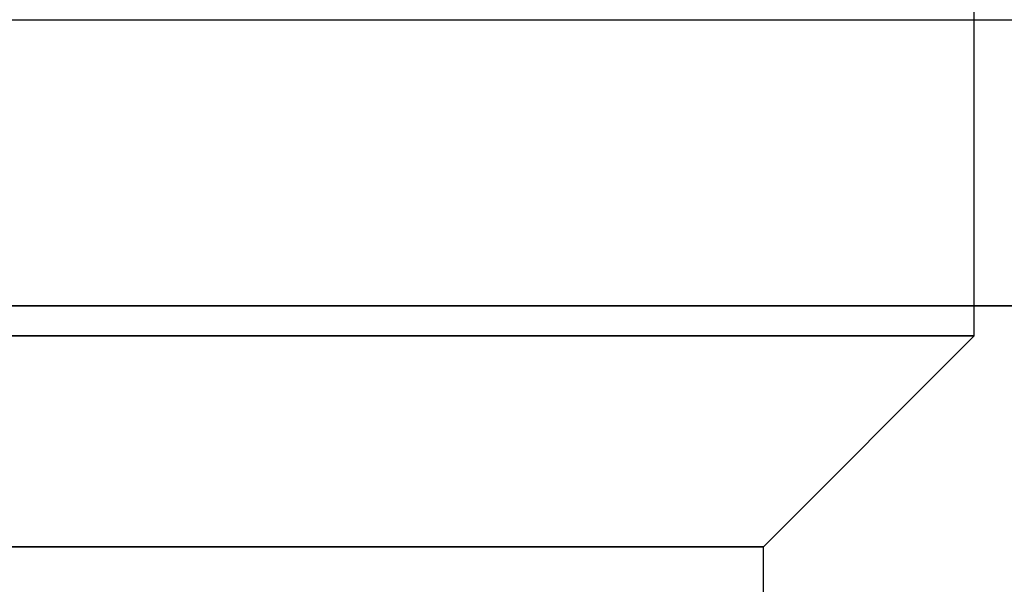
# Model space of a CAD drawing. Header units: millimetres. Extents: x 0 to 322, y -110 to 60.
# Tile 222 of 256: x 299.28 to 302.55, y -90.82 to -88.95. Entities that reach past the tile are written whole.
import ezdxf

# ---------------------------------------------------------------- set-up
doc = ezdxf.new("R2010")
doc.units = ezdxf.units.MM
doc.layers.add('Layer 01', color=18, linetype='Continuous', true_color=0x000000)

msp = doc.modelspace()

# ---------------------------------------------------------------- linework, layer by layer
at = {"layer": 'Layer 01'}
for p, q in [((302.45, -90, 18.5), (302.45, -86.9, 18.5)), ((275.55, -88.95, -0.45), (305.45, -88.95, -0.45)), ((275.55, -88.95, 37.45), (305.45, -88.95, 37.45)), ((301.75, -90.7, 18.5), (302.45, -90, 18.5)), ((301.75, -91.8, 18.5), (301.75, -90.7, 18.5))]:
    msp.add_line(p, q, dxfattribs=at)
at = {"layer": 'Layer 01', "extrusion": (3.91909e-17, 1, -5.89011e-16)}
msp.add_arc((-290.5, 18.5, -89.9), 12.05, 90, 266.19333, dxfattribs=at)
at = {"layer": 'Layer 01', "extrusion": (0, -1, 0)}
msp.add_arc((290.5, 18.5, 89.9), 13.425, 273.4163, 90, dxfattribs=at)
at = {"layer": 'Layer 01', "extrusion": (0, 1, 0)}
for centre, radius in [((-290.5, 18.5, -90), 11.95), ((-290.5, 18.5, -90.7), 11.25)]:
    msp.add_arc(centre, radius, 90, 270, dxfattribs=at)

doc.saveas('drawing.dxf')
